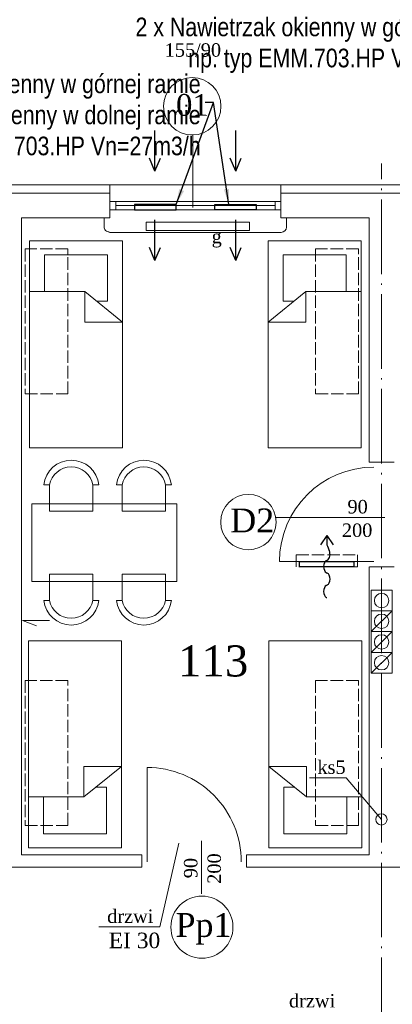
# Model space of a CAD drawing. Extents: x -26247 to 57310, y -7736 to 23659.
# Tile 8 of 15: x 18929 to 19289, y 9626 to 10577. Entities that reach past the tile are written whole.
import ezdxf

# ---------------------------------------------------------------- set-up
doc = ezdxf.new("R2010")
doc.units = 0
doc.header["$MEASUREMENT"] = 0
doc.linetypes.add('xref_PW-etapII$0$ACAD_ISO02W100', pattern=[15, 12, -3])
doc.linetypes.add('xref_PW-etapII$0$ACAD_ISO04W100', pattern=[30.5, 24, -3, 0.5, -3])
doc.layers.get('0').update_dxf_attribs({"color": 8, "linetype": 'CONTINUOUS'})
for name, color, linetype, lineweight in [('#2DL_SYM', 250, 'CONTINUOUS', 30), ('#Nawiew', 250, 'CONTINUOUS', 30), ('xref_PW-etapII$0$CIENKIE', 8, 'CONTINUOUS', 9), ('xref_PW-etapII$0$NAPIS', 8, 'CONTINUOUS', 9), ('xref_PW-etapII$0$OSIE', 8, 'xref_PW-etapII$0$ACAD_ISO04W100', 9), ('xref_PW-etapII$0$PRZERYW', 8, 'xref_PW-etapII$0$ACAD_ISO02W100', 9), ('xref_PW-etapII$0$SCIANY', 8, 'CONTINUOUS', 9), ('xref_PW-etapII$0$urzadzenia', 8, 'CONTINUOUS', 9), ('xref_PW-etapII$0$URZĄDZENIA', 8, 'CONTINUOUS', 9)]:
    doc.layers.add(name, color=color, linetype=linetype, lineweight=lineweight)
doc.layers.add('#WM_Tabelka pom', color=7, linetype='CONTINUOUS')
doc.layers.add('CIENKIE', color=8, linetype='CONTINUOUS')
doc.styles.get("Standard").update_dxf_attribs({"font": 'arial.ttf'})
doc.styles.add('xref_PW-etapII$0$NEWROMAN', font='TIMES.TTF')

# ---------------------------------------------------------------- blocks, each defined once
blk = doc.blocks.new('CPLS_455')
at = {"lineweight": 30}
for p, q in [((-0.4961523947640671, 0.008079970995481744), (-0.5, 1.13686837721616e-13)), ((-0.3038476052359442, 0.008079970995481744), (-0.2961523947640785, -0.008079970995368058)), ((-0.09615239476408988, 0.008079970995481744), (-0.1038476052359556, -0.008079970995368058)), ((0.09615239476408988, 0.008079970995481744), (0.1038476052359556, -0.008079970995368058)), ((0.5, 1.13686837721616e-13), (0.3500000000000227, 0.1000000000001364)), ((0.5, 1.13686837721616e-13), (0.3500000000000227, -0.09999999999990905)), ((0.5, 1.13686837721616e-13), (0.3710277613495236, 1.13686837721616e-13)), ((0.3307530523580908, -0.008468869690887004), (0.2591373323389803, -0.03998057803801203))]:
    blk.add_line(p, q, dxfattribs=at)
blk.add_arc((0.3710277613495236, -0.09999999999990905), 0.09999999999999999, 90, 113.7500250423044, dxfattribs=at)
for centre, major_axis, ratio, start_param, end_param in [((-0.3999999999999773, -0.00840329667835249), (-0.09999999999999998, 0), 0.5999999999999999, 3.419892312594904, 6.004885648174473), ((0, -0.00840329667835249), (-0.09999999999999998, 0), 0.6000000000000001, 3.419892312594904, 6.004885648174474), ((-0.1999999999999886, 0.008403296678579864), (0.09999999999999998, 9.999999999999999e-17), 0.6, 3.419892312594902, 6.004885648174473), ((0.1999999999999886, 0.008403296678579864), (0.09999999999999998, 0), 0.6000000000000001, 3.419892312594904, 5.345149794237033)]:
    blk.add_ellipse(centre, major_axis=major_axis, ratio=ratio, start_param=start_param, end_param=end_param, dxfattribs=at)
blk = doc.blocks.new('xref_PW-etapII$0$A$C783649DA')
at = {"layer": 'xref_PW-etapII$0$CIENKIE', "ltscale": 3}
for p, q in [((-1405.280836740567, 384.3927276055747), (-1440.710909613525, 384.3927276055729)), ((-1371.149036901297, 344.1705418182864), (-1405.280836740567, 384.3927276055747))]:
    blk.add_line(p, q, dxfattribs=at)
blk.add_circle((-1371.149036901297, 344.1705418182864), 5.5, dxfattribs=at)
at = {"layer": 'xref_PW-etapII$0$NAPIS', "lineweight": 25, "ltscale": 3, "style": 'xref_PW-etapII$0$NEWROMAN'}
blk.add_text('ks5', height=13, dxfattribs=at).set_placement((-1432.986136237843, 388.0970643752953))
blk = doc.blocks.new('xref_PW-etapII')
at = {"layer": 'xref_PW-etapII$0$CIENKIE', "color": 8, "ltscale": 3}
for p, q in [((41008.80064004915, 16249.80888814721), (41008.80064004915, 16319.88765112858)), ((40926.30064004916, 16271.80888814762), (41096.30064004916, 16271.80888814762)), ((40733.80064004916, 16263.80888814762), (40928.80064004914, 16263.80888814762)), ((41093.80064004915, 16263.80888814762), (41288.80064004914, 16263.80888814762)), ((40928.80064004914, 16255.67033162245), (41093.80064004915, 16255.67033162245)), ((40934.30064004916, 16255.67033162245), (40934.30064004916, 16247.67033162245)), ((40934.30064004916, 16251.67033162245), (41088.30064004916, 16251.67033162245)), ((41088.30064004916, 16255.67033162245), (41088.30064004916, 16247.67033162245)), ((40923.09293115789, 16240.23103689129), (40923.09293115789, 16231.23103689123)), ((40928.80064004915, 16247.67033162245), (41093.80064004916, 16247.67033162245)), ((41099.30064004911, 16239.808888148), (41099.30064004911, 16230.80888814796)), ((41094.30064004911, 16225.80888814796), (40928.30064004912, 16225.80888814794)), ((41088.98207285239, 15950.3503006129), (41194.47077975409, 15950.3503006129)), ((41183.59945932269, 15908.12384965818), (41092.59945932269, 15908.12384965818)), ((41181.30064004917, 15840.29735957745), (41201.30064004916, 15860.29735957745)), ((40870.38238923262, 15850.9400561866), (40844.29453972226, 15850.9400561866)), ((40844.29453972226, 15850.9400561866), (40857.69098323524, 15846.00768878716)), ((41181.30064004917, 15820.29735957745), (41201.30064004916, 15840.29735957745)), ((41181.30064004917, 15800.29735957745), (41201.30064004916, 15820.29735957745)), ((40964.6371581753, 15618.10055725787), (40964.6371581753, 15709.10055725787)), ((40977.11071557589, 15555.27409156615), (40995.22176848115, 15636.12825558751)), ((41017.35150942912, 15587.09565592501), (41017.35150942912, 15638.36417953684)), ((40977.11071557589, 15555.27409156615), (40917.92892219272, 15555.27409156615))]:
    blk.add_line(p, q, dxfattribs=at)
at = {"layer": 'xref_PW-etapII$0$CIENKIE', "ltscale": 3}
for centre, radius in [((41008.30501401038, 16347.60292598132), 27.71970608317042), ((41062.56077401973, 15946.07057265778), 26.76567023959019), ((41017.63460441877, 15554.96389982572), 30)]:
    blk.add_circle(centre, radius, dxfattribs=at)
at = {"layer": 'xref_PW-etapII$0$CIENKIE'}
for centre in [(41191.30064004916, 15870.29735957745), (41191.30064004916, 15850.29735957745), (41191.30064004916, 15830.29735957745), (41191.30064004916, 15810.29735957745)]:
    blk.add_circle(centre, 7, dxfattribs=at)
at = {"layer": 'xref_PW-etapII$0$CIENKIE', "ltscale": 3}
for centre, radius, start, end in [((40928.09293115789, 16231.23103689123), 5, 180, 270.0000000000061), ((41094.30064004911, 16230.80888814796), 5, 270.000000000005, 0), ((41183.59945932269, 15908.12384965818), 91, 90.00000000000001, 180), ((40964.6371581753, 15618.10055725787), 91, 359.9999999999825, 90.00000000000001)]:
    blk.add_arc(centre, radius, start, end, dxfattribs=at)
at = {"layer": 'xref_PW-etapII$0$OSIE', "ltscale": 3}
blk.add_line((41191.30064004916, 14538.60882876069), (41191.30064004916, 16292.33902326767), dxfattribs=at)
at = {"layer": 'xref_PW-etapII$0$PRZERYW'}
for points in [[(40888.2208833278, 16209.80888814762), (40846.72088332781, 16209.80888814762), (40846.72088332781, 16069.80888814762), (40888.2208833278, 16069.80888814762)], [(41168.9790539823, 16209.80888814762), (41127.47905398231, 16209.80888814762), (41127.47905398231, 16069.80888814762), (41168.9790539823, 16069.80888814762)], [(41108.85274520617, 15914.51510526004), (41168.11695989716, 15914.51510526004), (41168.11695989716, 15902.95870383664), (41108.85274520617, 15902.95870383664)], [(40888.2208833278, 15793.20325724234), (40846.72088332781, 15793.20325724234), (40846.72088332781, 15653.20325724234), (40888.2208833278, 15653.20325724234)], [(41168.9790539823, 15793.20325724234), (41127.47905398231, 15793.20325724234), (41127.47905398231, 15653.20325724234), (41168.9790539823, 15653.20325724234)]]:
    blk.add_lwpolyline(points, close=True, dxfattribs=at)
at = {"layer": 'xref_PW-etapII$0$SCIANY', "ltscale": 3}
for p, q in [((40736.30064004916, 16271.80888814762), (40928.80064004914, 16271.80888814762)), ((40928.80064004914, 16271.80888814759), (40928.80064004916, 16239.80888814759)), ((41093.80064004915, 16271.80888814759), (41093.80064004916, 16239.80888814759)), ((41096.30064004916, 16271.80888814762), (41288.80064004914, 16271.80888814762)), ((40843.30064004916, 16239.80888814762), (40928.80064004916, 16239.80888814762)), ((41093.80064004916, 16239.80888814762), (41179.30064004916, 16239.80888814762)), ((41203.30064004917, 16003.80888814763), (41179.30064004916, 16003.80888814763)), ((41203.30064004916, 15902.80888814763), (41179.41347913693, 15902.80888814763)), ((40843.30064004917, 15624.80888814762), (40959.6371581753, 15624.80888814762)), ((40959.6371581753, 15624.80888814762), (40959.6371581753, 15612.80888814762)), ((41060.6371581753, 15624.80888814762), (41060.6371581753, 15612.80888814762)), ((41060.6371581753, 15624.80888814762), (41179.30064004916, 15624.80888814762)), ((40801.09820210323, 15612.80888814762), (40959.6371581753, 15612.80888814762)), ((41060.6371581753, 15612.80888814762), (41681.96412192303, 15612.80888814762))]:
    blk.add_line(p, q, dxfattribs=at)
at = {"layer": 'xref_PW-etapII$0$SCIANY'}
for p, q in [((40843.30064004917, 15624.80888814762), (40843.30064004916, 16239.80888814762)), ((41179.30064004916, 16003.80888814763), (41179.30064004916, 16239.80888814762)), ((41179.30064004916, 15624.80888814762), (41179.30064004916, 15902.80888814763))]:
    blk.add_line(p, q, dxfattribs=at)
at = {"layer": 'xref_PW-etapII$0$urzadzenia'}
for p, q in [((40851.01153053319, 16217.80888814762), (40851.01153053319, 16017.80888814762)), ((40941.01153053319, 16217.80888814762), (40941.01153053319, 16017.80888814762)), ((41081.58974956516, 16217.80888814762), (41081.58974956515, 16017.80888814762)), ((41171.58974956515, 16217.80888814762), (41171.58974956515, 16017.80888814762)), ((40865.66279365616, 16204.29331556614), (40865.66279365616, 16168.58126824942)), ((40926.36026741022, 16204.29331556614), (40926.36026741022, 16159.24140696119)), ((40926.36026741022, 16204.29331556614), (40926.36026741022, 16159.24140696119)), ((41096.24101268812, 16204.29331556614), (41096.24101268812, 16159.24140696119)), ((41096.24101268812, 16204.29331556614), (41096.24101268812, 16159.24140696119)), ((41156.93848644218, 16204.29331556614), (41156.93848644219, 16168.58126824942)), ((41181.30064004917, 15880.29735957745), (41201.30064004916, 15880.29735957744)), ((41181.30064004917, 15860.29735957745), (41201.30064004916, 15860.29735957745)), ((41181.30064004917, 15840.29735957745), (41201.30064004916, 15840.29735957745)), ((40849.96447582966, 15631.53500801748), (40849.96447582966, 15831.53500801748)), ((40939.96447582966, 15631.53500801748), (40939.96447582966, 15831.53500801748)), ((41082.14831162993, 15631.53500801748), (41082.14831162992, 15831.53500801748)), ((41172.14831162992, 15631.53500801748), (41172.14831162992, 15831.53500801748)), ((41181.30064004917, 15820.29735957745), (41201.30064004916, 15820.29735957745)), ((41181.30064004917, 15800.29735957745), (41201.30064004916, 15800.29735957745)), ((40925.31321270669, 15645.05058059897), (40925.31321270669, 15690.10248920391)), ((41096.79957475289, 15645.05058059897), (41096.79957475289, 15690.10248920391)), ((41096.79957475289, 15645.05058059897), (41096.79957475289, 15690.10248920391)), ((40864.61573895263, 15645.05058059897), (40864.61573895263, 15680.76262791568)), ((41157.49704850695, 15645.05058059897), (41157.49704850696, 15680.76262791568))]:
    blk.add_line(p, q, dxfattribs=at)
at = {"layer": 'xref_PW-etapII$0$urzadzenia', "ltscale": 3}
for p, q in [((40941.01153053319, 16217.80888814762), (40851.01153053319, 16217.80888814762)), ((41081.58974956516, 16217.80888814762), (41171.58974956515, 16217.80888814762)), ((40926.36026741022, 16204.29331556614), (40865.66279365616, 16204.29331556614)), ((41096.24101268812, 16204.29331556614), (41156.93848644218, 16204.29331556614)), ((40904.43675844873, 16168.58126824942), (40851.01153053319, 16168.58126824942)), ((40941.01153053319, 16139.13709372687), (40904.43675844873, 16168.58126824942)), ((40904.43675844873, 16168.58126824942), (40904.43675844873, 16139.13709372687)), ((41081.58974956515, 16139.13709372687), (41118.16452164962, 16168.58126824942)), ((41118.16452164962, 16168.58126824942), (41171.58974956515, 16168.58126824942)), ((41118.16452164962, 16168.58126824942), (41118.16452164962, 16139.13709372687)), ((40926.36026741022, 16159.24140696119), (40916.03848624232, 16159.24140696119)), ((41096.24101268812, 16159.24140696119), (41106.56279385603, 16159.24140696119)), ((40941.01153053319, 16139.13709372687), (40904.43675844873, 16139.13709372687)), ((41081.58974956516, 16139.13709372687), (41118.16452164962, 16139.13709372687)), ((40941.01153053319, 16017.80888814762), (40851.01153053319, 16017.80888814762)), ((41081.58974956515, 16017.80888814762), (41171.58974956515, 16017.80888814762)), ((40993.38564188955, 15963.73495754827), (40853.38564188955, 15963.73495754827)), ((40853.38564188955, 15963.73495754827), (40853.38564188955, 15888.73495754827)), ((40993.38564188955, 15963.73495754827), (40993.38564188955, 15888.73495754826)), ((40993.38564188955, 15888.73495754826), (40853.38564188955, 15888.73495754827)), ((41181.30064004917, 15880.29735957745), (41181.30064004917, 15800.29735957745)), ((41201.33925501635, 15880.29735957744), (41201.33925501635, 15800.29735957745)), ((40939.96447582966, 15831.53500801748), (40849.96447582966, 15831.53500801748)), ((41082.14831162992, 15831.53500801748), (41172.14831162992, 15831.53500801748)), ((40939.96447582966, 15710.20680243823), (40903.3897037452, 15680.76262791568)), ((40903.3897037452, 15680.76262791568), (40903.3897037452, 15710.20680243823)), ((40939.96447582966, 15710.20680243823), (40903.3897037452, 15710.20680243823)), ((41082.14831162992, 15710.20680243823), (41118.72308371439, 15680.76262791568)), ((41082.14831162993, 15710.20680243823), (41118.72308371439, 15710.20680243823)), ((41118.72308371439, 15680.76262791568), (41118.72308371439, 15710.20680243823)), ((40925.31321270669, 15690.10248920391), (40914.99143153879, 15690.10248920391)), ((41096.79957475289, 15690.10248920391), (41107.1213559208, 15690.10248920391)), ((40903.38970374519, 15680.76262791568), (40849.96447582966, 15680.76262791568)), ((41118.72308371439, 15680.76262791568), (41172.14831162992, 15680.76262791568)), ((40925.31321270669, 15645.05058059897), (40864.61573895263, 15645.05058059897)), ((41096.79957475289, 15645.05058059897), (41157.49704850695, 15645.05058059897)), ((40939.96447582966, 15631.53500801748), (40849.96447582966, 15631.53500801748)), ((41082.14831162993, 15631.53500801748), (41172.14831162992, 15631.53500801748))]:
    blk.add_line(p, q, dxfattribs=at)
at = {"layer": 'xref_PW-etapII$0$urzadzenia'}
blk.add_lwpolyline([(40963.73290012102, 16235.57195947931), (41063.73290012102, 16235.57195947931), (41063.73290012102, 16227.57195947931), (40963.73290012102, 16227.57195947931)], close=True, dxfattribs=at)
at = {"layer": 'xref_PW-etapII$0$URZĄDZENIA'}
for points in [[(40870.30553571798, 15982.04018377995), (40864.9060853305, 15982.04018377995, -0.8950139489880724), (40917.97488635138, 15982.04018377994), (40912.26691355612, 15982.04018377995, 0.8255392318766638), (40870.37754594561, 15982.00380680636), (40870.37754594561, 15956.75701206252), (40912.26691355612, 15956.75701206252), (40912.26691355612, 15982.04018377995)], [(40940.41178659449, 15982.04018377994), (40935.01233620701, 15982.04018377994, -0.8950139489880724), (40988.08113722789, 15982.04018377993), (40982.37316443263, 15982.04018377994, 0.8255392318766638), (40940.48379682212, 15982.00380680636), (40940.48379682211, 15956.75701206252), (40982.37316443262, 15956.75701206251), (40982.37316443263, 15982.04018377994)], [(40870.30553571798, 15870.4297313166), (40864.90608533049, 15870.4297313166, 0.8950139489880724), (40917.97488635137, 15870.4297313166), (40912.26691355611, 15870.4297313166, -0.8255392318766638), (40870.3775459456, 15870.46610829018), (40870.3775459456, 15895.71290303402), (40912.26691355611, 15895.71290303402), (40912.26691355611, 15870.4297313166)], [(40940.41178659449, 15870.4297313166), (40935.012336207, 15870.4297313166, 0.8950139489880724), (40988.08113722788, 15870.4297313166), (40982.37316443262, 15870.4297313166, -0.8255392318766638), (40940.48379682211, 15870.46610829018), (40940.48379682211, 15895.71290303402), (40982.37316443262, 15895.71290303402), (40982.37316443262, 15870.4297313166)]]:
    blk.add_lwpolyline(points, format="xyb", dxfattribs=at)
at = {"layer": 'xref_PW-etapII$0$urzadzenia', "ltscale": 3}
blk.add_blockref('xref_PW-etapII$0$A$C783649DA', (42562.21472114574, 15314.83714808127), dxfattribs=at)
at = {"layer": 'xref_PW-etapII$0$NAPIS', "lineweight": 25, "ltscale": 3, "style": 'xref_PW-etapII$0$NEWROMAN'}
for s, height, p in [('155/90', 13, (40981.6223526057, 16395.43431420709)), ('01', 21, (40992.61035416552, 16338.39951032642)), ('g', 13, (41027.00462953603, 16215.43086809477)), ('90', 13, (41158.27747336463, 15954.4253754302)), ('D2', 23, (41045.04358428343, 15936.1590325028)), ('200', 13, (41152.88078666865, 15931.71285495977)), ('113', 30, (40994.50136714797, 15797.01889577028)), ('drzwi  ', 13, (40926.06717848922, 15558.97842833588)), ('Pp1', 23, (40992.12788763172, 15545.55144559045)), ('  EI 30', 15, (40916.31299621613, 15534.62250664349)), ('drzwi  ', 13, (41101.73757716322, 15477.34872697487))]:
    blk.add_text(s, height=height, dxfattribs=at).set_placement(p)
for s, p in [('200', (41035.98895508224, 15596.77418645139)), ('90', (41013.27643461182, 15602.17087314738))]:
    blk.add_text(s, height=13, rotation=90, dxfattribs=at).set_placement(p)

msp = doc.modelspace()

# ---------------------------------------------------------------- linework, layer by layer
at = {"layer": '#2DL_SYM'}
msp.add_lwpolyline([(19251.70321300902, 10048.79323381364), (19199.20321300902, 10048.79323381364), (19199.20321300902, 10053.79323381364), (19251.70321300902, 10053.79323381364)], close=True, dxfattribs=at)
at = {"layer": '#Nawiew'}
for p, q in [((19059.44375391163, 10430.85570263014), (19059.44375391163, 10469.98383992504)), ((19137.4803595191, 10430.85570263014), (19137.4803595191, 10469.98383992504)), ((19059.44375391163, 10430.85570263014), (19054.06048649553, 10443.23415508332)), ((19059.44375391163, 10430.85570263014), (19064.82702132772, 10443.23415508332)), ((19137.4803595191, 10430.85570263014), (19132.097092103, 10443.23415508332)), ((19137.4803595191, 10430.85570263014), (19142.86362693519, 10443.23415508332)), ((19059.44375391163, 10344.48171784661), (19059.44375391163, 10383.60985514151)), ((19137.4803595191, 10344.48171784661), (19137.4803595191, 10383.60985514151)), ((19059.44375391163, 10344.48171784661), (19054.06048649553, 10356.86017029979)), ((19059.44375391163, 10344.48171784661), (19064.82702132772, 10356.86017029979)), ((19137.4803595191, 10344.48171784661), (19132.097092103, 10356.86017029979)), ((19137.4803595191, 10344.48171784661), (19142.86362693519, 10356.86017029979))]:
    msp.add_line(p, q, dxfattribs=at)
for points in [[(19079.75609484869, 10398.46545833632), (19039.75609484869, 10398.46545833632), (19039.75609484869, 10393.46545833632), (19079.75609484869, 10393.46545833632)], [(19117.16801858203, 10398.46545833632), (19157.16801858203, 10398.46545833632), (19157.16801858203, 10393.46545833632), (19117.16801858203, 10393.46545833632)]]:
    msp.add_lwpolyline(points, close=True, dxfattribs=at)
at = {"layer": '#WM_Tabelka pom', "linetype": 'ByBlock', "lineweight": -2}
for p, q in [((19079.75609484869, 10398.46545833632), (19115.86645924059, 10497.03261067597)), ((19115.86645924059, 10497.03261067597), (19107.86645924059, 10497.03261067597)), ((19130.66337544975, 10398.46545833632), (19115.86645924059, 10497.03261067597))]:
    msp.add_line(p, q, dxfattribs=at)
at = {"layer": '#WM_Tabelka pom'}
for points in [[(19082.87161901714, 10413.34979604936), (19079.75609484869, 10398.46545833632), (19087.53056507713, 10411.53479698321)], [(19126.09264512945, 10412.96919662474), (19130.66337544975, 10398.46545833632), (19131.04362675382, 10413.66760979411)]]:
    msp.add_solid(points, dxfattribs=at)

# ---------------------------------------------------------------- block references
at = {"layer": '#2DL_SYM', "xscale": 60, "yscale": 60, "zscale": 60, "rotation": 90.00000000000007}
msp.add_blockref('CPLS_455', (19225.46885539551, 10048.90445664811), dxfattribs=at)
at = {"layer": 'CIENKIE', "ltscale": 3}
msp.add_blockref('xref_PW-etapII', (-21912.83858333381, -5854.204873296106), dxfattribs=at)

# ---------------------------------------------------------------- texts
at = {"layer": '#WM_Tabelka pom', "char_height": 18, "attachment_point": 9}
for s, insert in [('{\\fArial Narrow|b0|i0|c238|p34;2 x Nawietrzak okienny w górnej ramie \\Pnp. typ EMM.703.HP Vn=25m3/h}', (19393.58544652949, 10525.56877260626)), ('{\\fArial Narrow|b0|i0|c238|p34;2 x Nawietrzak okienny w górnej ramie\\P1 x Nawietrzak okienny w dolnej ramie \\Pnp. typ EMM.703.HP Vn=27m3/h}', (19103.56657967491, 10440.64846891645))]:
    msp.add_mtext(s, dxfattribs=dict(at, insert=insert))

doc.saveas('drawing.dxf')
